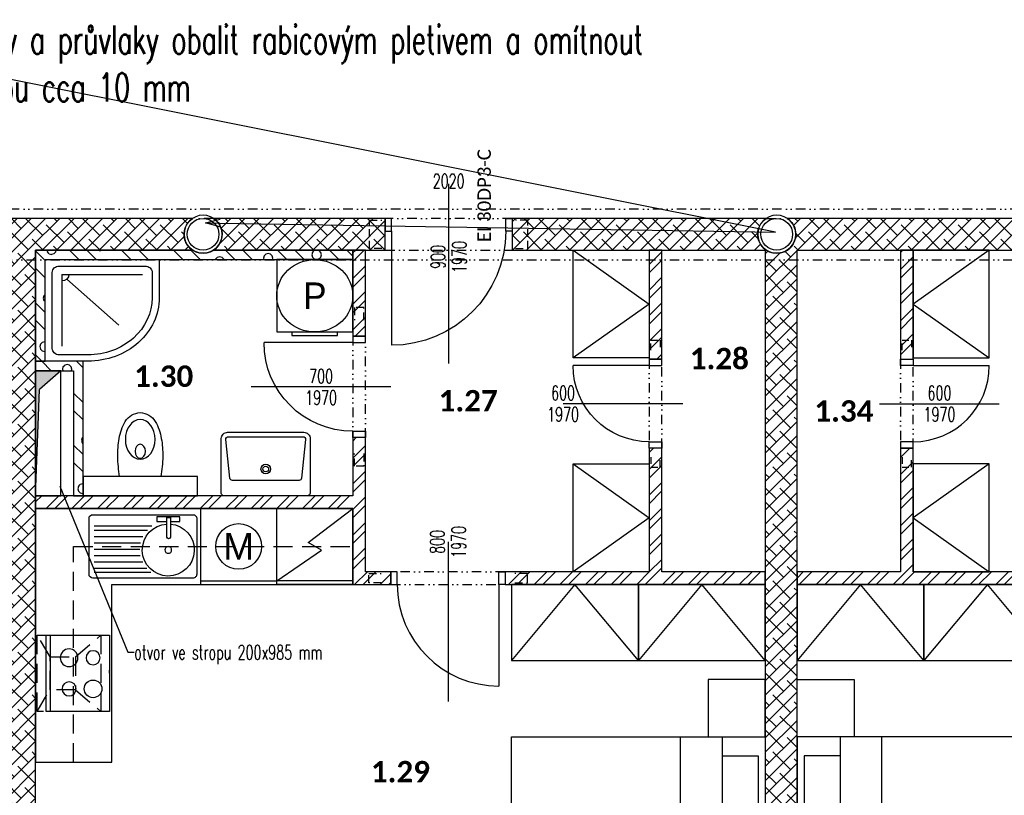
# Model space of a CAD drawing. Header units: millimetres. Extents: x -239306 to 235396, y -2942 to 28189.
# Tile 10 of 37: x 18060 to 25818, y 7319 to 13431. Entities that reach past the tile are written whole.
import ezdxf
from ezdxf import colors
from ezdxf.entities.mleader import LeaderData, LeaderLine
from ezdxf.enums import TextEntityAlignment as Align
from ezdxf.math import Vec2, Vec3

# ---------------------------------------------------------------- set-up
doc = ezdxf.new("R2010")
doc.units = ezdxf.units.MM
doc.header["$LTSCALE"] = 300
doc.linetypes.add('DASHED', pattern=[0.75, 0.5, -0.25])
doc.linetypes.add('DIVIDE2', pattern=[0.625, 0.25, -0.125, 0, -0.125, 0, -0.125])
for name, color, linetype in [('A-Appliance-G', 150, 'Continuous'), ('A-Cabinet-G', 10, 'Continuous'), ('A-Chase-G', 32, 'Continuous'), ('A-Dimline-D', 221, 'Continuous'), ('A-Dimline-D @ 50', 221, 'Continuous'), ('A-Door-G', 150, 'Continuous'), ('A-Furniture-G', 10, 'Continuous'), ('A-Room-T @ 50', 131, 'Continuous'), ('A-SanitaryFixture-G', 140, 'Continuous'), ('A-Wall-Abov', 32, 'DIVIDE2'), ('A-Wall-Blow', 30, 'Continuous'), ('A-Wall-Comp', 22, 'Continuous'), ('A-Wall-G', 50, 'Continuous'), ('A-Wall-Patt', 12, 'Continuous'), ('S-Beam-G', 80, 'Continuous'), ('S-Column-G', 110, 'Continuous')]:
    doc.layers.add(name, color=color, linetype=linetype)
doc.layers.add('G-Anno-Nplt @ 50', color=13, linetype='Continuous', plot=False)
doc.layers.add('Požár popisy', color=7, linetype='Continuous', true_color=0xea2106)
doc.styles.add('Arial', font='arial.ttf')
doc.styles.add('Calibri', font='calibri.ttf')
doc.styles.add('Dim', font='simplex.shx', dxfattribs={"width": 0.65})
doc.styles.add('RoomTag', font='calibrib.ttf')
doc.styles.get("Standard").update_dxf_attribs({"font": 'simplex.shx', "width": 0.65})
doc.dimstyles.new('Anno', dxfattribs={"dimscale": 50, "dimtxt": 2.25, "dimasz": 1.125, "dimexe": 1.125, "dimexo": 1.125, "dimgap": 0.5, "dimtad": 1, "dimdec": 1, "dimrnd": 0.5, "dimzin": 12, "dimdsep": 46, "dimtxsty": 'Dim', "dimblk": 'DOT', "dimcen": 2.25, "dimdle": 1.125, "dimazin": 0, "dimtfac": 1, "dimtdec": 1, "dimtix": 1, "dimtmove": 2, "dimatfit": 2, "dimldrblk": 'DOTSMALL', "dimfxl": 1, "dimtfill": 1, "dimtfillclr": 256, "dimtolj": 1, "dimtzin": 0, "dimarcsym": 0})

# ---------------------------------------------------------------- blocks, each defined once
blk = doc.blocks.new('Dvere-Pozar-PO')
at = {"layer": 'Požár popisy', "style": 'Calibri'}
blk.add_attdef('DoorOBJ:Pozar_001', (-3.258, -0.572), '', height=1.25, dxfattribs=at)
blk = doc.blocks.new('DoorAxis')
at = {"color": 0, "style": 'Dim', "width": 0.65}
for tag, p in [('DoorST:InnerWidth', (-0.75, 0)), ('DoorST:InnerHeight', (0.75, 0))]:
    blk.add_attdef(tag, text='', height=1, rotation=90, dxfattribs=at).set_placement(p, align=Align.MIDDLE_CENTER)
blk = doc.blocks.new('DoorRougHeight')
at = {"width": 0.65}
blk.add_attdef('DoorST:RoughHeight', text='', height=1, dxfattribs=at).set_placement((0, -0.9), align=Align.MIDDLE_CENTER)
blk = doc.blocks.new('AreaLabel1')
at = {"color": 0, "style": 'RoomTag'}
blk.add_attdef('AreaOBJ:Label', text='', height=1.5, dxfattribs=at).set_placement((0, 0), align=Align.MIDDLE_CENTER)
blk = doc.blocks.new('otvorStroL')
at = {"style": 'Dim', "width": 0.65}
blk.add_attdef('ChaseST:otvorStrop', text='', height=1, dxfattribs=at).set_placement((0, 0), align=Align.MIDDLE_LEFT)
blk = doc.blocks.new('_Open30')
at = {"color": 0, "lineweight": -2}
for p, q in [((-1, 0.268), (0, 0)), ((0, 0), (-1, -0.268)), ((0, 0), (-1, 0))]:
    blk.add_line(p, q, dxfattribs=at)
blk = doc.blocks.new('_Dot')
at = {"color": 0, "linetype": 'ByBlock', "lineweight": -2}
blk.add_line((-0.5, 0), (-1, 0), dxfattribs=at)
at = {"color": 0, "linetype": 'ByBlock', "const_width": 0.5}
blk.add_lwpolyline([(-0.25, 0, 1), (0.25, 0, 1)], format="xyb", close=True, dxfattribs=at)
blk = doc.blocks.new('_DotSmall')
at = {"color": 0, "linetype": 'ByBlock', "const_width": 0.5}
blk.add_lwpolyline([(-0.0625, 0, 1), (0.0625, 0, 1)], format="xyb", close=True, dxfattribs=at)
blk = doc.blocks.new('osa1K')
at = {"color": 0, "linetype": 'ByBlock'}
blk.add_lwpolyline([(0, -250), (0, 850)], dxfattribs=at)
for points in [[(-350, 0), (-350, -0.0001)], [(350, 0), (350, -0.0001)]]:
    blk.add_lwpolyline(points)
blk = doc.blocks.new('M_DFURN_BED_3D DOUBLE WARDROBE_P')
at = {"color": 0, "linetype": 'ByBlock', "lineweight": -2}
blk.add_lwpolyline([(1, 0.5), (0, 0.5), (0, -0.5), (1, -0.5)], close=True, dxfattribs=at)
blk.add_lwpolyline([(1, 0.5), (0, 0), (1, -0.5)], dxfattribs=at)
at = {"layer": 'DEFPOINTS', "color": 0, "linetype": 'ByBlock', "lineweight": -2}
for p in [(0, 0.5), (0, -0.5)]:
    blk.add_point(p, dxfattribs=at)
blk = doc.blocks.new('SYMBOL_Shower_5_2D')
blk.add_line((0.1906, 0.1906), (0.6464, 0.6464))
for points in [[(0, 1), (0, 0), (1, 0), (1, 0.375, 0.414214), (0.375, 1)], [(0.0625, 0.875), (0.0625, 0.125, 0.414214), (0.125, 0.0625), (0.875, 0.0625, 0.414214), (0.9375, 0.125), (0.9375, 0.375, 0.414214), (0.375, 0.9375), (0.125, 0.9375, 0.414214)]]:
    blk.add_lwpolyline(points, format="xyb", close=True)
for points in [[(0.1464, 0.1464), (0.1464, 0.8536)], [(0.1464, 0.1464), (0.8536, 0.1464)]]:
    blk.add_lwpolyline(points)
blk.add_arc((0.1464, 0.1464), 0.0625, 0, 90)
blk = doc.blocks.new('SYMBOL_Kitchen_Sink_7_2D')
at = {"color": 0, "linetype": 'ByBlock'}
for p, q in [((0, 402.4), (0, -386.2)), ((470, 432.4), (30, 432.4)), ((91.1, -61.3), (91.1, 393.1)), ((123.6, -28.9), (123.6, 393.1)), ((173.6, 7.1), (173.6, 393.1)), ((223.6, 27.8), (223.6, 393.1)), ((273.6, 31.2), (273.6, 393.1)), ((323.6, 30), (323.6, 393.1)), ((373.6, 9.3), (373.6, 393.1)), ((423.6, -23.5), (423.6, 393.1)), ((454.7, -54.5), (454.7, 393.1)), ((500, -386.2), (500, 402.4)), ((16, -102.5), (53.5, -102.5)), ((16, -102.5), (53.5, -102.5)), ((16, -282.5), (16, -102.5)), ((53.5, -102.5), (53.5, -181.1)), ((177.5, -181.1), (22.5, -181.1)), ((22.5, -181.1), (22.5, -209.1)), ((22.5, -209.1), (177.5, -209.1)), ((53.5, -209.1), (53.5, -282.5)), ((53.5, -282.5), (16, -282.5)), ((30, -416.2), (470, -416.2))]:
    blk.add_line(p, q, dxfattribs=at)
blk.add_circle((278.4, -192.5), 26.3, dxfattribs=at)
for centre, radius, start, end in [((30, 402.4), 30, 90, 180), ((470, 402.4), 30, 0, 90), ((278.4, -192.5), 205, 184.62432, 176.81228), ((175, -195.1), 14.2, 280.38886, 79.61114), ((30, -386.2), 30, 180, 270), ((470, -386.2), 30, 270, 0)]:
    blk.add_arc(centre, radius, start, end, dxfattribs=at)
blk = doc.blocks.new('SYMBOL_Kitchen_DeepFreezer_4_2D')
at = {"color": 0, "linetype": 'ByBlock', "lineweight": -2}
blk.add_line((0.95, -0.5), (0.95, 0.5), dxfattribs=at)
blk.add_lwpolyline([(0, -0.5), (1, -0.5), (1, 0.5), (0, 0.5)], close=True, dxfattribs=at)
blk.add_lwpolyline([(0.95, 0.5), (0.55, -0.087), (0.45, 0.087), (0, -0.5)])
blk = doc.blocks.new('Mycka2')
at = {"color": 0, "linetype": 'ByBlock', "lineweight": -2}
blk.add_line((0.953, -0.5), (0.953, 0.5), dxfattribs=at)
blk.add_lwpolyline([(1, -0.5), (1, 0.5), (0, 0.5), (0, -0.5)], close=True, dxfattribs=at)
blk.add_circle((0.5, 0), 0.3)
at = {"color": 0, "linetype": 'ByBlock', "style": 'Arial', "flags": 4}
blk.add_attdef('ZNACKA', text='', height=0.35, rotation=90, dxfattribs=at).set_placement((0.5, 0), align=Align.MIDDLE_CENTER)
blk = doc.blocks.new('SYMBOL_Kitchen_ExtractorHood_2D')
at = {"color": 0, "linetype": 'DASHED', "lineweight": -2}
blk.add_lwpolyline([(0, -300), (500, -300), (500, 300), (0, 300)], close=True, dxfattribs=at)
at = {"linetype": 'DASHED'}
for points in [[(0, 300), (100, 130)], [(300, 130), (500, 300)], [(100, -130), (0, -300)], [(300, -130), (500, -300)]]:
    blk.add_lwpolyline(points, dxfattribs=at)
blk.add_lwpolyline([(100, 130), (100, -130), (300, -130), (300, 130), (100, 130)], close=True, dxfattribs=at)
blk = doc.blocks.new('SYMBOL_Kitchen_StoveOven_2D')
at = {"color": 0, "linetype": 'ByBlock', "lineweight": -2}
for p, q in [((0, 0.5), (0, -0.5)), ((1, 0.5), (0, 0.5)), ((0.066, 0.5), (0.066, -0.5)), ((1, -0.5), (1, 0.5)), ((1, 0), (1, -0.042)), ((0, -0.5), (1, -0.5))]:
    blk.add_line(p, q, dxfattribs=at)
for centre, major_axis in [((0.361, 0.204), (0.111, 0)), ((0.361, -0.204), (0.139, 0)), ((0.739, -0.204), (0.111, 0))]:
    blk.add_ellipse(centre, major_axis=major_axis, ratio=0.833333, dxfattribs=at)
blk.add_ellipse((0.739, 0.204), major_axis=(-0.139, 0), ratio=0.833333, start_param=3.141593, end_param=9.424778, dxfattribs=at)
blk = doc.blocks.new('M_DFURN_BED_3D DOUBLE BED_P')
at = {"color": 0, "linetype": 'ByBlock', "lineweight": -2}
blk.add_line((0.1696, 0.5), (0.1696, -0.1712), dxfattribs=at)
for points in [[(0, -0.5), (1, -0.5), (1, 0.5), (0, 0.5)], [(0.1696, -0.1712), (0.4984, -0.1712), (0.4984, -0.5)]]:
    blk.add_lwpolyline(points, close=True, dxfattribs=at)
for points in [[(0.334, -0.1712), (0.334, 0.5)], [(0.1696, 0.3998), (0.0277, 0.3998), (0.0277, 0.0549), (0.1696, 0.0549)], [(0.2153, -0.2178), (0.2153, -0.4019), (0.0277, -0.4019), (0.0277, -0.0221), (0.1696, -0.0221)]]:
    blk.add_lwpolyline(points, dxfattribs=at)
at = {"layer": 'DEFPOINTS', "color": 0, "linetype": 'ByBlock', "lineweight": -2}
for p in [(0, 0.5), (1, 0), (0, -0.5)]:
    blk.add_point(p, dxfattribs=at)
blk = doc.blocks.new('SYMBOL_Closet_3_2D')
blk.add_lwpolyline([(0, 0), (0.45, 0), (0.45, -0.45), (0, -0.45)], close=True)
blk = doc.blocks.new('chasetop1')
blk.add_hatch(color=256).paths.add_polyline_path([(0, 1), (0, 0), (0.1499, 0.8501), (1, 1)])
for p in [(1, 1), (0, 0)]:
    blk.add_line(p, (0.1499, 0.8501))
at = {"color": 0, "linetype": 'ByBlock'}
blk.add_lwpolyline([(0, 0), (1, 0), (1, 1), (0, 1)], close=True, dxfattribs=at)
blk = doc.blocks.new('překlad 225')
at = {"color": 0, "linetype": 'ByBlock', "ltscale": 0.5}
for points in [[(-795, -112.5), (-945, -112.5), (-945, 112.5), (-795, 112.5)], [(795, -112.5), (945, -112.5), (945, 112.5), (795, 112.5)]]:
    blk.add_lwpolyline(points, dxfattribs=at)
blk = doc.blocks.new('překlad 75')
at = {"color": 0, "linetype": 'ByBlock', "ltscale": 0.5}
for points in [[(-795, -37.5), (-945, -37.5), (-945, 37.5), (-795, 37.5)], [(795, -37.5), (945, -37.5), (945, 37.5), (795, 37.5)]]:
    blk.add_lwpolyline(points, dxfattribs=at)
blk = doc.blocks.new('Pracka2')
at = {"color": 0, "linetype": 'ByBlock', "lineweight": -2}
blk.add_lwpolyline([(1, -0.5), (1, 0.5), (0, 0.5), (0, -0.5)], close=True, dxfattribs=at)
blk.add_lwpolyline([(1, -0.3), (1.05, -0.3), (1.05, 0.3), (1, 0.3)], dxfattribs=at)
blk.add_circle((0.5, 0), 0.5)
at = {"color": 0, "linetype": 'ByBlock', "style": 'Arial', "flags": 4}
blk.add_attdef('ZNACKA', text='', height=0.35, rotation=90, dxfattribs=at).set_placement((0.5, 0), align=Align.MIDDLE_CENTER)

msp = doc.modelspace()

# ---------------------------------------------------------------- hatches: boundary and pattern name
at = {"layer": 'A-Wall-Patt', "linetype": 'Continuous', "lineweight": -3}
h = msp.add_hatch(dxfattribs=at)
h.set_pattern_fill('ANSI38', color=254, scale=25, style=0)
h.paths.add_polyline_path([(20685, 11615), (20685, 11865), (19587.9, 11865, -0.536675), (19587.9, 11615)], flags=0)
h.paths.add_polyline_path([(17935, 11615), (18060, 11677.5), (18185, 11615), (19422.1, 11615, -0.536675), (19422.1, 11865), (15435, 11865), (15435, 11615)], flags=0)
h = msp.add_hatch(dxfattribs=at)
h.set_pattern_fill('ANSI38', color=254, scale=25, style=0)
h.paths.add_polyline_path([(27435, 11615), (27435, 11865), (27185, 11865), (27185, 11615)], flags=0)
h.paths.add_polyline_path([(26185, 11615), (26185, 11865), (24107.9, 11865, -0.458747), (24136.2, 11639.4), (24185, 11615)], flags=0)
h.paths.add_polyline_path([(21940, 11865), (21940, 11615), (23935, 11615), (23939.1, 11617, -0.52891), (23942.1, 11865)], flags=0)
h.paths.add_polyline_path([(20940, 11615), (20940, 11865), (20685, 11865), (20685, 11615)], flags=0)
h = msp.add_hatch(dxfattribs=at)
h.set_pattern_fill('ANSI38', color=254, scale=25, style=0)
h.paths.add_polyline_path([(17935, 10565), (18185, 10565), (18185, 11615), (18060, 11677.5), (17935, 11615)], flags=0)
h = msp.add_hatch(dxfattribs=at)
h.set_pattern_fill('ANSI38', color=254, scale=25, style=0)
h.paths.add_polyline_path([(23935, 5830), (24185, 5830), (24185, 11615), (24136.2, 11639.4, -0.377936), (23939.1, 11617), (23935, 11615)], flags=0)
h = msp.add_hatch(dxfattribs=at)
h.set_pattern_fill('POROBETON2', color=254, scale=400, angle=45, style=0, pattern_type=2)
h.set_pattern_definition([(45, (0, 0), (27.4519, 382.3555), [19.4116, -270.3664]), (45, (-51.23, 51.23), (27.4519, 382.3555), [19.4116, -270.3664]), (135, (13.73, 51.23), (-382.3555, -27.452), [19.4116, -231.5436]), (135, (-37.5, -8e-15), (-382.3555, -27.452), [19.4116, -231.5436]), (105, (18.75, 32.48), (-177.452, 177.45176), [19.4116, -560.144]), (165, (-1e-14, 64.95), (-382.3556, -27.4521), [19.4116, -560.144]), (255, (-51.23, 51.23), (177.4518, -177.452), [19.412, -984.408]), (255, (153.68, 256.13), (177.4518, -177.452), [19.412, -984.408]), (255, (358.58, 461.03), (177.4518, -177.452), [19.412, -984.408]), (195, (0, 0), (-204.9037, -204.9037), [19.4116, -984.408]), (195, (-177.45, 177.45), (-204.9037, -204.9037), [19.4116, -984.408]), (75, (13.73, 13.73), (-177.4518, 177.452), [19.412, -984.408]), (75, (218.63, 218.63), (-177.4518, 177.452), [19.412, -984.408]), (75, (423.53, 423.53), (-177.4518, 177.452), [19.412, -984.408]), (285, (-56.25, 32.48), (177.452, -177.45176), [19.4116, -560.144]), (345, (-37.5, -8e-15), (382.3556, 27.4521), [19.4116, -560.144]), (195, (-18.75, 69.98), (-204.9037, -204.9037), [19.4116, -984.408]), (195, (-196.2, 247.43), (-204.9037, -204.9037), [19.4116, -984.408]), (135, (75.16, 75.16), (-487.7464, 77.939), []), (135, (143.47, 143.47), (-487.7464, 77.939), [])])
h.paths.add_polyline_path([(18260, 11540), (20685, 11540), (20685, 11615), (19587.9, 11615, -0.301511), (19422.1, 11615), (18185, 11615)], flags=0)
h.paths.add_polyline_path([(17860, 11540), (17935, 11615), (15435, 11615), (15435, 11540)], flags=0)
h = msp.add_hatch(dxfattribs=at)
h.set_pattern_fill('POROBETON2', color=254, scale=400, angle=45, style=0, pattern_type=2)
h.set_pattern_definition([(45, (0, 0), (27.452, 382.3555), [19.4116, -270.3664]), (45, (-51.23, 51.23), (27.452, 382.3555), [19.4116, -270.3664]), (135, (13.73, 51.23), (-382.3555, -27.452), [19.4116, -231.5436]), (135, (-37.5, 0), (-382.3555, -27.452), [19.4116, -231.5436]), (105, (18.75, 32.48), (-177.452, 177.45176), [19.4116, -560.144]), (165, (0, 64.95), (-382.3556, -27.4521), [19.4116, -560.144]), (255, (-51.23, 51.23), (177.4518, -177.452), [19.412, -984.408]), (255, (153.68, 256.13), (177.4518, -177.452), [19.412, -984.408]), (255, (358.58, 461.03), (177.4518, -177.452), [19.412, -984.408]), (195, (0, 0), (-204.9037, -204.9037), [19.4116, -984.408]), (195, (-177.45, 177.45), (-204.9037, -204.9037), [19.4116, -984.408]), (75, (13.73, 13.73), (-177.4518, 177.452), [19.412, -984.408]), (75, (218.63, 218.63), (-177.4518, 177.452), [19.412, -984.408]), (75, (423.53, 423.53), (-177.4518, 177.452), [19.412, -984.408]), (285, (-56.25, 32.48), (177.452, -177.45176), [19.4116, -560.144]), (345, (-37.5, 0), (382.3556, 27.4521), [19.4116, -560.144]), (195, (-18.75, 69.98), (-204.9037, -204.9037), [19.4116, -984.408]), (195, (-196.2, 247.43), (-204.9037, -204.9037), [19.4116, -984.408]), (135, (75.16, 75.16), (-487.7464, 77.939), []), (135, (143.47, 143.47), (-487.7464, 77.939), [])])
h.paths.add_polyline_path([(18260, 11540), (18185, 11615), (18185, 10740), (18260, 10740)], flags=0)
h = msp.add_hatch(dxfattribs=at)
h.set_pattern_fill('ANSI32', color=254, scale=15, angle=-360, style=0)
h.paths.add_polyline_path([(20685, 10937.4), (20785, 10937.4), (20785, 11615), (20685, 11615)], flags=0)
h.paths.add_polyline_path([(20785, 10137.4), (20685, 10137.4), (20685, 9680), (20710, 9613.3), (20785, 9580)], flags=0)
h.paths.add_polyline_path([(20785, 9580), (20710, 9613.3), (20685, 9580), (20685, 8980), (20785, 9080)], flags=0)
h = msp.add_hatch(dxfattribs=at)
h.set_pattern_fill('ANSI32', color=254, scale=15, style=0)
h.paths.add_polyline_path([(23020, 8980), (23120, 8980), (23120, 8980), (23070, 9030), (23020, 8980)], flags=0)
h.paths.add_polyline_path([(23020, 9080), (23070, 9030), (23120, 9080), (23120, 10055), (23020, 10055)], flags=0)
h.paths.add_polyline_path([(23020, 10755), (23120, 10755), (23120, 11615), (23020, 11615)], flags=0)
h = msp.add_hatch(dxfattribs=at)
h.set_pattern_fill('ANSI32', color=254, scale=15, angle=-360, style=0)
h.paths.add_polyline_path([(25000, 10755), (25100, 10755), (25100, 11615), (25000, 11615)], flags=0)
h.paths.add_polyline_path([(25100, 10055), (25000, 10055), (25000, 9080), (25050, 9030), (25100, 9080)], flags=0)
h.paths.add_polyline_path([(25100, 8980), (25050, 9030), (25000, 8980), (25000, 8980), (25100, 8980)], flags=0)
h = msp.add_hatch(dxfattribs=at)
h.set_pattern_fill('POROBETON2', color=254, scale=400, angle=45, style=0, pattern_type=2)
h.set_pattern_definition([(45, (0, 0), (27.452, 382.3555), [19.4116, -270.3664]), (45, (-51.23, 51.23), (27.452, 382.3555), [19.4116, -270.3664]), (135, (13.73, 51.23), (-382.3555, -27.452), [19.4116, -231.5436]), (135, (-37.5, 0), (-382.3555, -27.452), [19.4116, -231.5436]), (105, (18.75, 32.48), (-177.452, 177.45176), [19.4116, -560.144]), (165, (0, 64.95), (-382.3556, -27.4521), [19.4116, -560.144]), (255, (-51.23, 51.23), (177.4518, -177.452), [19.412, -984.408]), (255, (153.68, 256.13), (177.4518, -177.452), [19.412, -984.408]), (255, (358.58, 461.03), (177.4518, -177.452), [19.412, -984.408]), (195, (0, 0), (-204.9037, -204.9037), [19.4116, -984.408]), (195, (-177.45, 177.45), (-204.9037, -204.9037), [19.4116, -984.408]), (75, (13.73, 13.73), (-177.4518, 177.452), [19.412, -984.408]), (75, (218.63, 218.63), (-177.4518, 177.452), [19.412, -984.408]), (75, (423.53, 423.53), (-177.4518, 177.452), [19.412, -984.408]), (285, (-56.25, 32.48), (177.452, -177.45176), [19.4116, -560.144]), (345, (-37.5, 0), (382.3556, 27.4521), [19.4116, -560.144]), (195, (-18.75, 69.98), (-204.9037, -204.9037), [19.4116, -984.408]), (195, (-196.2, 247.43), (-204.9037, -204.9037), [19.4116, -984.408]), (135, (75.16, 75.16), (-487.7464, 77.939), []), (135, (143.47, 143.47), (-487.7464, 77.939), [])])
h.paths.add_polyline_path([(18485, 10665), (18560, 10740), (18185, 10740), (18185, 10665)], flags=0)
h = msp.add_hatch(dxfattribs=at)
h.set_pattern_fill('POROBETON2', color=254, scale=400, angle=-315, style=0, pattern_type=2)
h.set_pattern_definition([(45, (0, 0), (27.452, 382.3555), [19.4116, -270.3664]), (45, (-51.23, 51.23), (27.452, 382.3555), [19.4116, -270.3664]), (135, (13.73, 51.23), (-382.3555, -27.452), [19.4116, -231.5436]), (135, (-37.5, -4e-15), (-382.3555, -27.452), [19.4116, -231.5436]), (105, (18.75, 32.48), (-177.452, 177.45176), [19.4116, -560.144]), (165, (-7e-15, 64.95), (-382.3556, -27.4521), [19.4116, -560.144]), (255, (-51.23, 51.23), (177.4518, -177.452), [19.412, -984.408]), (255, (153.68, 256.13), (177.4518, -177.452), [19.412, -984.408]), (255, (358.58, 461.03), (177.4518, -177.452), [19.412, -984.408]), (195, (0, 0), (-204.9037, -204.9037), [19.4116, -984.408]), (195, (-177.45, 177.45), (-204.9037, -204.9037), [19.4116, -984.408]), (75, (13.73, 13.73), (-177.4518, 177.452), [19.412, -984.408]), (75, (218.63, 218.63), (-177.4518, 177.452), [19.412, -984.408]), (75, (423.53, 423.53), (-177.4518, 177.452), [19.412, -984.408]), (285, (-56.25, 32.48), (177.452, -177.45176), [19.4116, -560.144]), (345, (-37.5, -4e-15), (382.3556, 27.4521), [19.4116, -560.144]), (195, (-18.75, 69.98), (-204.9037, -204.9037), [19.4116, -984.408]), (195, (-196.2, 247.43), (-204.9037, -204.9037), [19.4116, -984.408]), (135, (75.16, 75.16), (-487.7464, 77.939), []), (135, (143.47, 143.47), (-487.7464, 77.939), [])])
h.paths.add_polyline_path([(18560, 10740), (18485, 10665), (18485, 9680), (18560, 9680)], flags=0)
h = msp.add_hatch(dxfattribs=at)
h.set_pattern_fill('ANSI38', color=254, scale=25, style=0)
h.paths.add_polyline_path([(18185, 9580), (17935, 9580), (17935, 5830), (18185, 5830)], flags=0)
h.paths.add_polyline_path([(17935, 9580), (18185, 9580), (18185, 10565), (17935, 10565)], flags=0)
h = msp.add_hatch(dxfattribs=at)
h.set_pattern_fill('ANSI32', color=254, scale=15, style=0)
h.paths.add_polyline_path([(18485, 9580), (18485, 9680), (18185, 9680), (18185, 9580)], flags=0)
h.paths.add_polyline_path([(18485, 9680), (18485, 9580), (20685, 9580), (20710, 9613.3), (20685, 9680)], flags=0)
h = msp.add_hatch(dxfattribs=at)
h.set_pattern_fill('ANSI32', color=254, scale=15, angle=-360, style=0)
h.paths.add_polyline_path([(27435, 9080), (27401.7, 9055), (27435, 8980)], flags=0)
h.paths.add_polyline_path([(25100, 9080), (25050, 9030), (25100, 8980), (26235, 8980), (26235, 9080)], flags=0)
h.paths.add_polyline_path([(27135, 9080), (27135, 8980), (27435, 8980), (27401.7, 9055), (27335, 9080)], flags=0)
h.paths.add_polyline_path([(20785, 9080), (20685, 8980), (20985, 8980), (20985, 9080)], flags=0)
h.paths.add_polyline_path([(21885, 9080), (21885, 8980), (23020, 8980), (23070, 9030), (23020, 9080)], flags=0)
h.paths.add_polyline_path([(23120, 9080), (23070, 9030), (23120, 8980), (23935, 8980), (23935, 9080)], flags=0)
h.paths.add_polyline_path([(25000, 8980), (25050, 9030), (25000, 9080), (24185, 9080), (24185, 8980)], flags=0)

# ---------------------------------------------------------------- linework, layer by layer
at = {"layer": 'A-Cabinet-G', "linetype": 'Continuous', "lineweight": -3}
for p, q in [((20685, 9580), (18185, 9580)), ((18185, 9580), (18185, 7580)), ((20685, 8980), (20685, 9580)), ((18785, 8980), (20685, 8980)), ((18785, 7580), (18785, 8980)), ((18185, 7580), (18785, 7580))]:
    msp.add_line(p, q, dxfattribs=at)
at = {"layer": 'A-Cabinet-G', "linetype": 'DASHED', "lineweight": -3}
for p, q in [((18485, 9280), (20685, 9280)), ((18485, 7580), (18485, 9280))]:
    msp.add_line(p, q, dxfattribs=at)
at = {"layer": 'A-Door-G', "linetype": 'Continuous', "lineweight": -3}
for points in [[(20990, 11865), (20940, 11865), (20940, 11765), (20990, 11765)], [(21890, 11865), (21940, 11865), (21940, 11765), (21890, 11765)], [(20785, 10887.4), (20785, 10937.4), (20685, 10937.4), (20685, 10887.4)], [(23120, 10705), (23120, 10755), (23020, 10755), (23020, 10705)], [(25000, 10705), (25000, 10755), (25100, 10755), (25100, 10705)], [(20785, 10187.4), (20785, 10137.4), (20685, 10137.4), (20685, 10187.4)], [(23120, 10105), (23120, 10055), (23020, 10055), (23020, 10105)], [(25000, 10105), (25000, 10055), (25100, 10055), (25100, 10105)], [(21035, 9080), (20985, 9080), (20985, 8980), (21035, 8980)], [(21835, 9080), (21885, 9080), (21885, 8980), (21835, 8980)]]:
    msp.add_lwpolyline(points, close=True, dxfattribs=at)
for points in [[(20990, 11765), (20990, 10865)], [(20685, 10887.4), (19985, 10887.4)], [(23020, 10705), (22420, 10705)], [(25100, 10705), (25700, 10705)], [(21835, 8980), (21835, 8180)]]:
    msp.add_lwpolyline(points, dxfattribs=at)
at = {"layer": 'A-Door-G', "linetype": 'Continuous', "lineweight": -3, "extrusion": (0, 0, -1)}
for centre, radius, start, end in [((-20990, 11765), 900, 180, 270), ((-20685, 10887.4), 700, 270, 360), ((-23020, 10705), 600, 270, 0)]:
    msp.add_arc(centre, radius, start, end, dxfattribs=at)
at = {"layer": 'A-Door-G', "linetype": 'Continuous', "lineweight": -3}
for centre, radius, start, end in [((25100, 10705), 600, 270, 0), ((21835, 8980), 800, 180, 270)]:
    msp.add_arc(centre, radius, start, end, dxfattribs=at)
at = {"layer": 'A-SanitaryFixture-G', "linetype": 'Continuous', "lineweight": -3}
for points in [[(19010, 10334.6, -0.246348), (19128.3, 10264.6, -0.092866), (19175.9, 10131, -0.047652), (19187.3, 9988.7, -0.033058), (19172.4, 9830), (18847.6, 9830, -0.033058), (18832.7, 9988.7, -0.047652), (18844.1, 10131, -0.092866), (18891.7, 10264.6, -0.246348)], [(20298.6, 10180, -0.414214), (20348.6, 10130), (20348.6, 9700, -0.414214), (20328.6, 9680), (19668.6, 9680, -0.414214), (19648.6, 9700), (19648.6, 10130, -0.414214), (19698.6, 10180)], [(20292.9, 10145, -0.448655), (20312.8, 10122.7), (20280.8, 9817.5, -0.37818), (20261, 9800), (19736.3, 9800, -0.37818), (19716.5, 9817.5), (19684.5, 10122.7, -0.448655), (19704.4, 10145)]]:
    msp.add_lwpolyline(points, format="xyb", close=True, dxfattribs=at)
for radius in [37.5, 22.5]:
    msp.add_circle((19998.6, 9890), radius, dxfattribs=at)
at = {"layer": 'A-SanitaryFixture-G', "linetype": 'Continuous', "lineweight": -3, "extrusion": (0, 0, -1)}
for centre, major_axis, ratio in [((19010, 10123.8), (0, -156.2), 0.751511), ((19010, 10029.6), (0, -55.3), 0.745622)]:
    msp.add_ellipse(centre, major_axis=major_axis, ratio=ratio, dxfattribs=at)
at = {"layer": 'A-Wall-Abov', "linetype": 'DIVIDE2', "lineweight": -3}
for p, q in [((42270, 11937.4), (9105, 11937.4)), ((19587.9, 11865), (19422.1, 11865)), ((21940, 11865), (20940, 11865)), ((23942.1, 11865), (24107.9, 11865)), ((20940, 11615), (21940, 11615)), ((9105, 11537.4), (42270, 11537.4)), ((20685, 10937.4), (20685, 10137.4)), ((20785, 10137.4), (20785, 10937.4)), ((23020, 10755), (23020, 10055)), ((23120, 10055), (23120, 10755)), ((25000, 10755), (25000, 10055)), ((25100, 10055), (25100, 10755)), ((21885, 9080), (20985, 9080)), ((20985, 8980), (21885, 8980))]:
    msp.add_line(p, q, dxfattribs=at)
at = {"layer": 'A-Wall-Blow', "linetype": 'Continuous', "lineweight": -3}
for p, q in [((18560, 9830), (18560, 9680)), ((19460, 9830), (18560, 9830)), ((19460, 9680), (19460, 9830)), ((18560, 9680), (19460, 9680))]:
    msp.add_line(p, q, dxfattribs=at)
at = {"layer": 'A-Wall-Comp', "linetype": 'Continuous', "lineweight": -3}
for p, q in [((18185, 11615), (19422.1, 11615)), ((19422.1, 11615), (18185, 11615)), ((18185, 11615), (18185, 10740)), ((18185, 10665), (18185, 11615)), ((19587.9, 11615), (20685, 11615)), ((20685, 11615), (19587.9, 11615)), ((20785, 11615), (20685, 11615)), ((20685, 11615), (20685, 11540)), ((20685, 11540), (20685, 11615)), ((20685, 11615), (20785, 11615)), ((23120, 11615), (23020, 11615)), ((23020, 11615), (23120, 11615)), ((25100, 11615), (25000, 11615)), ((25000, 11615), (25100, 11615)), ((18185, 10740), (18260, 10740)), ((18260, 10740), (18185, 10740)), ((18185, 10740), (18185, 10665)), ((18185, 10665), (18260, 10665)), ((18185, 9580), (18185, 9680)), ((18185, 9680), (18185, 9580)), ((18560, 9680), (18485, 9680)), ((18485, 9680), (18560, 9680)), ((23935, 8980), (23935, 9080)), ((23935, 9080), (23935, 8980)), ((24185, 9080), (24185, 8980)), ((24185, 8980), (24185, 9080))]:
    msp.add_line(p, q, dxfattribs=at)
at = {"layer": 'A-Wall-G', "linetype": 'Continuous', "lineweight": -3}
for p, q in [((19422.1, 11865), (15435, 11865)), ((20685, 11865), (19587.9, 11865)), ((20940, 11865), (20685, 11865)), ((20940, 11615), (20940, 11865)), ((21940, 11865), (21940, 11615)), ((23942.1, 11865), (21940, 11865)), ((26185, 11865), (24107.9, 11865)), ((20785, 10937.4), (20785, 11615)), ((20785, 11615), (20940, 11615)), ((21940, 11615), (23020, 11615)), ((23020, 11615), (23020, 10755)), ((23120, 10755), (23120, 11615)), ((23120, 11615), (23935, 11615)), ((23935, 11615), (23935, 9080)), ((24185, 9080), (24185, 11615)), ((24185, 11615), (25000, 11615)), ((25000, 11615), (25000, 10755)), ((25100, 10755), (25100, 11615)), ((25100, 11615), (26185, 11615)), ((18260, 11540), (20685, 11540)), ((18260, 10740), (18260, 11540)), ((20685, 11540), (20685, 10937.4)), ((20685, 10937.4), (20785, 10937.4)), ((18560, 10740), (18260, 10740)), ((18560, 9680), (18560, 10740)), ((23020, 10755), (23120, 10755)), ((25000, 10755), (25100, 10755)), ((18185, 10565), (18185, 10665)), ((18260, 10665), (18485, 10665)), ((18485, 10665), (18485, 9680)), ((18185, 9680), (18185, 10565)), ((20785, 10137.4), (20685, 10137.4)), ((20685, 10137.4), (20685, 9680)), ((20785, 9080), (20785, 10137.4)), ((23120, 10055), (23020, 10055)), ((23020, 10055), (23020, 9080)), ((23120, 9080), (23120, 10055)), ((25100, 10055), (25000, 10055)), ((25000, 10055), (25000, 9080)), ((25100, 9080), (25100, 10055)), ((18485, 9680), (18185, 9680)), ((20685, 9680), (18560, 9680)), ((18185, 5830), (18185, 9580)), ((18185, 9580), (20685, 9580)), ((20685, 9580), (20685, 8980)), ((20985, 9080), (20785, 9080)), ((20985, 8980), (20985, 9080)), ((21885, 9080), (21885, 8980)), ((23020, 9080), (21885, 9080)), ((23935, 9080), (23120, 9080)), ((25000, 9080), (24185, 9080)), ((26235, 9080), (25100, 9080)), ((20685, 8980), (20985, 8980)), ((21885, 8980), (23020, 8980)), ((23020, 8980), (23120, 8980)), ((23020, 8980), (23020, 8980)), ((23120, 8980), (23935, 8980)), ((23120, 8980), (23120, 8980)), ((23935, 8980), (23935, 5830)), ((24185, 8980), (25000, 8980)), ((24185, 5830), (24185, 8980)), ((25000, 8980), (25000, 8980)), ((25000, 8980), (25100, 8980)), ((25100, 8980), (26235, 8980)), ((25100, 8980), (25100, 8980))]:
    msp.add_line(p, q, dxfattribs=at)
at = {"layer": 'A-Wall-G', "linetype": 'Continuous', "lineweight": -3, "extrusion": (0, 0, -1)}
for centre, start, end in [((-19505, 11740), 123.55731, 56.44269), ((-24025, 11740), 304.94348, 56.44269), ((-24025, 11740), 123.55731, 222.12986), ((-24025, 11740), 222.12986, 304.94348)]:
    msp.add_arc(centre, 150, start, end, dxfattribs=at)
at = {"layer": 'S-Column-G', "linetype": 'Continuous', "lineweight": -3}
for centre, start, end in [((19505, 11740), 0, 180), ((24025, 11740), 0, 180), ((19505, 11740), 180, 0), ((24025, 11740), 180, 0)]:
    msp.add_arc(centre, 150, start, end, dxfattribs=at)
at = {"layer": 'S-Column-G', "linetype": 'Continuous', "lineweight": -3, "extrusion": (0, 0, -1)}
for centre, start, end in [((-19505, 11740), 0, 180), ((-24025, 11740), 0, 180), ((-19505, 11740), 180, 0), ((-24025, 11740), 180, 0)]:
    msp.add_arc(centre, 125, start, end, dxfattribs=at)

# ---------------------------------------------------------------- block references
at = {"layer": 'A-Appliance-G', "linetype": 'Continuous', "lineweight": -3}
ref = msp.add_blockref('Pracka2', (20385, 11540), dxfattribs=dict(at, xscale=570, yscale=600, zscale=870, rotation=270))
ref.add_attrib('ZNACKA', 'P', dxfattribs={"layer": '0', "color": 0, "linetype": 'ByBlock', "height": 210, "style": 'Arial', "width": 0.95}).set_placement((20385, 11255), align=Align.MIDDLE_CENTER)
ref = msp.add_blockref('Mycka2', (19785, 9580), dxfattribs=dict(at, xscale=600, yscale=600, zscale=870, rotation=270))
ref.add_attrib('ZNACKA', 'M', dxfattribs={"layer": '0', "color": 0, "linetype": 'ByBlock', "height": 210, "style": 'Arial'}).set_placement((19785, 9280), align=Align.MIDDLE_CENTER)
at = {"layer": 'A-Appliance-G', "linetype": 'Continuous', "lineweight": -3, "extrusion": (0, 0, -1), "yscale": 600}
for name, p, xscale, zscale, rotation in [('SYMBOL_Kitchen_DeepFreezer_4_2D', (-20385, 9580), 600, -1850, 270), ('SYMBOL_Kitchen_StoveOven_2D', (-18268.7, 8280, -530), 500, -930, 180)]:
    msp.add_blockref(name, p, dxfattribs=dict(at, xscale=xscale, zscale=zscale, rotation=rotation))
at = {"layer": 'A-Appliance-G', "linetype": 'Continuous', "lineweight": -3, "extrusion": (0, 0, -1), "zscale": -1, "rotation": 180}
msp.add_blockref('SYMBOL_Kitchen_ExtractorHood_2D', (-18198.9, 8280, -530), dxfattribs=at)
at = {"layer": 'A-Chase-G', "linetype": 'Continuous', "lineweight": -3, "xscale": 200, "yscale": 985, "zscale": 270}
msp.add_blockref('chasetop1', (18185, 9680), dxfattribs=at)
at = {"layer": 'A-Dimline-D @ 50', "linetype": 'Continuous', "lineweight": -3, "xscale": 112.5, "yscale": 112.5, "zscale": 112.5}
for name, p, values in [('DoorRougHeight', (21440, 12260.1), {'DoorST:RoughHeight': '2020'}), ('DoorAxis', (21440, 11561.1), {'DoorST:InnerWidth': '900', 'DoorST:InnerHeight': '1970'}), ('DoorAxis', (21435, 9315.7), {'DoorST:InnerWidth': '800', 'DoorST:InnerHeight': '1970'}), ('otvorStroL', (18962.4, 8445.6), {'ChaseST:otvorStrop': 'otvor ve stropu 200x985 mm'})]:
    msp.add_blockref(name, p, dxfattribs=at).add_auto_attribs(values)
for p, rotation, values in [((20435, 10537.4), 269.9999999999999, {'DoorST:InnerWidth': '700', 'DoorST:InnerHeight': '1970'}), ((22341.4, 10405), 270, {'DoorST:InnerWidth': '600', 'DoorST:InnerHeight': '1970'}), ((25307.1, 10405), 270, {'DoorST:InnerWidth': '600', 'DoorST:InnerHeight': '1970'})]:
    msp.add_blockref('DoorAxis', p, dxfattribs=dict(at, rotation=rotation)).add_auto_attribs(values)
at = {"layer": 'A-Door-G', "linetype": 'Continuous', "lineweight": -3, "extrusion": (0, 0, -1), "zscale": -1}
for p, xscale, yscale, rotation in [((-21440, 11815), 1.285714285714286, 1.285714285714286, 180), ((-23070, 10405), 0.8571428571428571, 0.8571428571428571, 270)]:
    msp.add_blockref('osa1K', p, dxfattribs=dict(at, xscale=xscale, yscale=yscale, rotation=rotation))
at = {"layer": 'A-Door-G', "linetype": 'Continuous', "lineweight": -3, "extrusion": (0, 0, -1), "zscale": -1, "rotation": 270.0000000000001}
msp.add_blockref('osa1K', (-20735, 10537.4), dxfattribs=at)
at = {"layer": 'A-Door-G', "linetype": 'Continuous', "lineweight": -3}
for p, xscale, yscale, rotation in [((25050, 10405), 0.8571428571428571, 0.8571428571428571, 269.9999999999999), ((21435, 9030), 1.142857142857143, 1.142857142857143, 180)]:
    msp.add_blockref('osa1K', p, dxfattribs=dict(at, xscale=xscale, yscale=yscale, rotation=rotation))
at = {"layer": 'A-Furniture-G', "linetype": 'Continuous', "lineweight": -3, "extrusion": (0, 0, -1)}
for name, p, xscale, yscale, zscale in [('M_DFURN_BED_3D DOUBLE WARDROBE_P', (-23020, 11190), 600, 850, -2175), ('M_DFURN_BED_3D DOUBLE WARDROBE_P', (-23020, 9505), 600, 850, -2175), ('SYMBOL_Closet_3_2D', (-23935, 8230), 1000, 1000, -1000), ('M_DFURN_BED_3D DOUBLE BED_P', (-23935, 7030), 2000, 1500, -550)]:
    msp.add_blockref(name, p, dxfattribs=dict(at, xscale=xscale, yscale=yscale, zscale=zscale))
at = {"layer": 'A-Furniture-G', "linetype": 'Continuous', "lineweight": -3}
for name, p, xscale, yscale, zscale in [('M_DFURN_BED_3D DOUBLE WARDROBE_P', (25100, 11190), 600, 850, 2175), ('M_DFURN_BED_3D DOUBLE WARDROBE_P', (25100, 9505), 600, 850, 2175), ('SYMBOL_Closet_3_2D', (24185, 8230), 1000, 1000, 1000), ('M_DFURN_BED_3D DOUBLE BED_P', (24185, 7030), 2000, 1500, 550)]:
    msp.add_blockref(name, p, dxfattribs=dict(at, xscale=xscale, yscale=yscale, zscale=zscale))
at = {"layer": 'A-Furniture-G', "linetype": 'Continuous', "lineweight": -3, "xscale": 600, "yscale": 1000, "zscale": 2175, "rotation": 270}
for p in [(22435, 8980), (23435, 8980), (24685, 8980), (25685, 8980)]:
    msp.add_blockref('M_DFURN_BED_3D DOUBLE WARDROBE_P', p, dxfattribs=at)
at = {"layer": 'A-Room-T @ 50', "linetype": 'Continuous', "lineweight": -3, "xscale": 112.5, "yscale": 112.5, "zscale": 112.5}
for p, values in [((23572.6, 10760.5), {'AreaOBJ:Label': '1.28'}), ((19194.8, 10621.8), {'AreaOBJ:Label': '1.30'}), ((21593.8, 10428), {'AreaOBJ:Label': '1.27'}), ((24553.9, 10347.5), {'AreaOBJ:Label': '1.34'}), ((21060, 7504.9), {'AreaOBJ:Label': '1.29'})]:
    msp.add_blockref('AreaLabel1', p, dxfattribs=at).add_auto_attribs(values)
at = {"layer": 'A-SanitaryFixture-G', "linetype": 'Continuous', "lineweight": -3, "extrusion": (0, 0, -1), "xscale": 900, "yscale": 800, "zscale": -900, "rotation": 180}
msp.add_blockref('SYMBOL_Shower_5_2D', (-18260, 11540), dxfattribs=at)
at = {"layer": 'A-SanitaryFixture-G', "linetype": 'Continuous', "lineweight": -3, "extrusion": (0, 0, -1), "zscale": -1, "rotation": 270}
msp.add_blockref('SYMBOL_Kitchen_Sink_7_2D', (-19038.6, 9530.3, -875), dxfattribs=at)
at = {"layer": 'G-Anno-Nplt @ 50', "linetype": 'Continuous', "lineweight": -3}
ref = msp.add_blockref('Dvere-Pozar-PO', (21719.8, 12053.2), dxfattribs=dict(at, xscale=84.375, yscale=84.375, zscale=84.375, rotation=90))
ref.add_attrib('DoorOBJ:Pozar_001', 'EI 30DP3-C', (21772.3, 11678.2), dxfattribs={"layer": 'Požár popisy', "height": 105.47, "rotation": 90, "style": 'Calibri'})
at = {"layer": 'S-Beam-G', "linetype": 'DASHED', "lineweight": -3, "ltscale": 0.5}
for name, p, xscale in [('překlad 225', (21440, 11740, 2145), 0.6613756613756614), ('překlad 75', (21435, 9030, 2145), 0.6613756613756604)]:
    msp.add_blockref(name, p, dxfattribs=dict(at, xscale=xscale))
for p, xscale, rotation in [((20735, 10537.4, 2145), 0.6613756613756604, 90), ((23070, 10405, 2145), 0.5291005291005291, 270), ((25050, 10405, 2145), 0.5291005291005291, 270)]:
    msp.add_blockref('překlad 75', p, dxfattribs=dict(at, xscale=xscale, rotation=rotation))

# ---------------------------------------------------------------- leaders
at = {"layer": 'A-Dimline-D'}
msp.add_leader([(18376.8, 9755.9), (18913.1, 8445.6), (18962.4, 8445.6)], dimstyle='Anno', override={"dimscale": 0}, dxfattribs=at)
ml = msp.add_multileader_mtext('Standard', dxfattribs=at)
ml.set_content('ocelové sloupy a průvlaky obalit rabicovým pletivem a omítnout\\Ptl. stěny sloupu cca 10 mm', color=(178, 88, 156))
ml.set_leader_properties()
ml.set_arrow_properties(name='OPEN30')
ml.build(insert=Vec2(0, 0))
ml.multileader.update_dxf_attribs({"dogleg_length": 0.36, "arrow_head_size": 112.5, "scale": 100})
ctx = ml.context
ctx.base_point, ctx.scale, ctx.char_height, ctx.arrow_head_size, ctx.landing_gap_size, ctx.plane_origin = Vec3(16448, 13273.5), 100, 225, 112.5, 150, Vec3(15005.3, 11890)
notes = []
notes.append((ctx, [(0, (1, 1, 0), (16412, 13273.5), (1, 0), 36, [(2, [(19525.3, 11830), (24014.3, 11755.7)], 0, []), (0, [(14952.4, 11733.7)], 0, [])])]))
ctx.mtext.insert, ctx.mtext.width, ctx.mtext.flow_direction = Vec3(16598, 13386), 2187.984, 5
ml = msp.add_multileader_mtext('Standard', dxfattribs=at)
ml.set_content('obě křídla dveří musejí být otevíravá; křídlo nesmí být zajištěno', color=(178, 88, 156))
ml.set_leader_properties()
ml.set_arrow_properties(name='OPEN30')
ml.build(insert=Vec2(0, 0))
ml.multileader.update_dxf_attribs({"dogleg_length": 0.36, "arrow_head_size": 112.5, "scale": 100})
ctx = ml.context
ctx.base_point, ctx.scale, ctx.char_height, ctx.arrow_head_size, ctx.landing_gap_size, ctx.plane_origin = Vec3(42604.3, 11058.8), 100, 225, 112.5, 150, Vec3(49838.7, 11712.9)
ctx.text_align_type = 2
notes.append((ctx, [(0, (1, 1, 0), (45343, 11058.8), (-1, 0), 36, [(0, [(45022.5, 9068.6)], 0, [])])]))
ctx.mtext.insert, ctx.mtext.width, ctx.mtext.alignment, ctx.mtext.flow_direction = Vec3(45157, 11208.8), 2426.062, 3, 5
for ctx, leaders in notes:
    for number, flags, end, landing, length, lines in leaders:
        leader = LeaderData()
        leader.index, (leader.has_last_leader_line, leader.has_dogleg_vector, leader.attachment_direction) = number, flags
        leader.last_leader_point, leader.dogleg_vector, leader.dogleg_length = Vec3(end), Vec3(landing), length
        for number, points, colour, breaks in lines:
            line = LeaderLine()
            line.index, line.vertices, line.color, line.breaks = number, Vec3.list(points), colors.encode_raw_color(colour), breaks
            leader.lines.append(line)
        ctx.leaders.append(leader)

doc.saveas('drawing.dxf')
